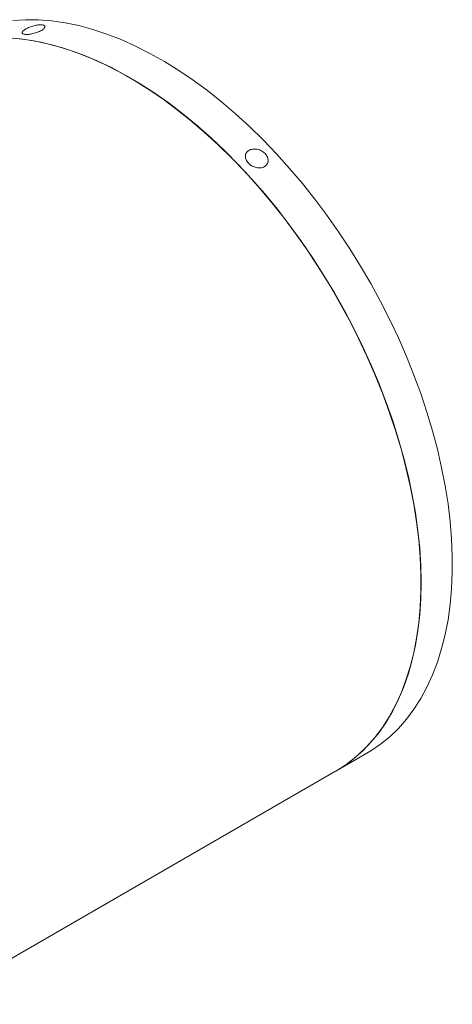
# Model space of a CAD drawing. Header units: millimetres. Extents: x 120 to 1605, y 63 to 1138.
# Tile 5 of 5: x 1319 to 1466, y 803 to 1138. Entities that reach past the tile are written whole.
import ezdxf

# ---------------------------------------------------------------- set-up
doc = ezdxf.new("R2010")
doc.units = ezdxf.units.MM
doc.header["$LTSCALE"] = 4

msp = doc.modelspace()

# ---------------------------------------------------------------- linework, layer by layer
at = {"color": 7, "linetype": 'Continuous', "lineweight": 15}
for p, q in [((1426.28, 882.48), (1436.89, 888.6)), ((1289.17, 803.33), (1426.21, 882.44))]:
    msp.add_line(p, q, dxfattribs=at)
at = {"color": 7, "linetype": 'Continuous', "lineweight": 15, "flags": 128}
for points in [[(1316.69, 1137.36), (1320.97, 1137.63), (1325.36, 1137.6), (1329.86, 1137.25), (1334.44, 1136.58), (1339.11, 1135.61), (1343.84, 1134.33), (1348.63, 1132.75), (1353.46, 1130.86), (1358.33, 1128.68), (1363.22, 1126.21), (1368.12, 1123.45), (1373.01, 1120.42), (1377.89, 1117.11), (1382.74, 1113.54), (1387.55, 1109.72), (1392.32, 1105.66), (1397.02, 1101.35), (1401.64, 1096.83), (1406.18, 1092.09), (1410.63, 1087.15), (1414.97, 1082.03), (1419.19, 1076.72), (1423.28, 1071.25), (1427.24, 1065.64), (1431.04, 1059.88), (1434.69, 1054), (1438.18, 1048.02), (1441.49, 1041.94), (1444.62, 1035.78), (1447.55, 1029.56), (1450.29, 1023.29), (1452.83, 1016.99), (1455.15, 1010.67), (1457.26, 1004.35), (1459.15, 998.04), (1460.81, 991.76), (1462.24, 985.53), (1463.44, 979.35), (1464.41, 973.25), (1465.13, 967.24), (1465.61, 961.34), (1465.86, 955.55), (1465.86, 949.89), (1465.61, 944.38), (1465.13, 939.04), (1464.41, 933.86), (1463.44, 928.87), (1462.24, 924.08), (1460.81, 919.5), (1459.15, 915.14), (1457.26, 911.01), (1455.15, 907.13), (1452.83, 903.49), (1450.29, 900.12), (1447.55, 897.01), (1444.62, 894.18), (1441.49, 891.64), (1438.18, 889.38), (1436.89, 888.6)], [(1314.69, 1131.43), (1319.18, 1131.08), (1323.77, 1130.42), (1328.43, 1129.45), (1333.16, 1128.17), (1337.95, 1126.58), (1342.79, 1124.7), (1347.65, 1122.52), (1352.54, 1120.04), (1357.44, 1117.29), (1362.33, 1114.25), (1367.21, 1110.95), (1372.06, 1107.38), (1376.88, 1103.56), (1381.64, 1099.49), (1386.34, 1095.19), (1390.97, 1090.67), (1395.51, 1085.93), (1399.95, 1080.99), (1404.29, 1075.86), (1408.51, 1070.56), (1412.6, 1065.09), (1416.56, 1059.47), (1420.37, 1053.72), (1424.02, 1047.84), (1427.5, 1041.85), (1430.81, 1035.78), (1433.94, 1029.62), (1436.87, 1023.4), (1439.61, 1017.13), (1442.15, 1010.83), (1444.48, 1004.51), (1446.58, 998.19), (1448.47, 991.88), (1450.13, 985.6), (1451.57, 979.36), (1452.77, 973.19), (1453.73, 967.09), (1454.45, 961.08), (1454.94, 955.17), (1455.18, 949.38), (1455.18, 943.73), (1454.94, 938.22), (1454.45, 932.87), (1453.73, 927.7), (1452.77, 922.71), (1451.57, 917.92), (1450.13, 913.34), (1448.47, 908.98), (1446.58, 904.85), (1444.48, 900.96), (1442.15, 897.33), (1439.61, 893.95), (1436.87, 890.85), (1433.94, 888.02), (1430.81, 885.47), (1427.5, 883.21), (1426.21, 882.44)], [(1455.28, 946.58), (1455.16, 952.3), (1454.8, 958.15), (1454.19, 964.11), (1453.35, 970.17), (1452.27, 976.31), (1450.95, 982.52), (1449.4, 988.78), (1447.63, 995.07), (1445.63, 1001.39), (1443.41, 1007.71), (1440.98, 1014.02), (1438.34, 1020.31), (1435.5, 1026.56), (1432.47, 1032.75), (1429.25, 1038.87), (1425.85, 1044.9), (1422.28, 1050.83), (1418.55, 1056.65), (1414.67, 1062.34), (1410.65, 1067.88), (1406.49, 1073.27), (1402.21, 1078.49), (1397.81, 1083.52), (1393.32, 1088.36), (1388.73, 1093), (1384.07, 1097.41), (1379.34, 1101.6), (1374.55, 1105.54), (1369.71, 1109.24), (1364.85, 1112.67), (1359.96, 1115.85), (1355.06, 1118.74), (1350.17, 1121.36), (1345.29, 1123.68), (1340.44, 1125.72), (1335.62, 1127.45), (1330.86, 1128.89), (1326.16, 1130.01), (1321.53, 1130.83), (1316.99, 1131.34)], [(1426.28, 882.48), (1429.25, 884.35), (1432.47, 886.75), (1435.5, 889.44), (1438.34, 892.41), (1440.98, 895.65), (1443.41, 899.15), (1445.63, 902.92), (1447.63, 906.92), (1449.4, 911.17), (1450.95, 915.64), (1452.27, 920.33), (1453.35, 925.22), (1454.19, 930.3), (1454.8, 935.57), (1455.16, 941), (1455.28, 946.58)]]:
    msp.add_lwpolyline(points, dxfattribs=at)
at = {"color": 7, "linetype": 'Continuous', "lineweight": 15}
for points in [[(1326.33, 1133.96), (1326.15, 1133.85), (1325.95, 1133.75), (1325.52, 1133.55), (1325.29, 1133.45), (1324.81, 1133.27), (1324.57, 1133.19), (1324.07, 1133.04), (1323.81, 1132.97), (1323.31, 1132.85), (1323.06, 1132.8), (1322.56, 1132.71), (1322.32, 1132.68), (1321.87, 1132.64), (1321.65, 1132.62), (1321.24, 1132.62), (1321.05, 1132.62), (1320.71, 1132.66), (1320.55, 1132.68), (1320.29, 1132.76), (1320.18, 1132.8), (1320.01, 1132.91), (1319.94, 1132.97), (1319.87, 1133.11), (1319.85, 1133.19), (1319.88, 1133.36), (1319.91, 1133.45), (1320.03, 1133.64), (1320.11, 1133.74), (1320.33, 1133.95), (1320.45, 1134.05), (1320.75, 1134.26), (1320.92, 1134.37), (1321.29, 1134.59), (1321.49, 1134.69), (1321.92, 1134.9), (1322.15, 1135), (1322.62, 1135.19), (1322.86, 1135.28), (1323.36, 1135.44), (1323.61, 1135.52), (1324.11, 1135.65), (1324.36, 1135.71), (1324.85, 1135.81), (1325.09, 1135.84), (1325.54, 1135.9), (1325.76, 1135.92), (1326.17, 1135.93), (1326.36, 1135.92), (1326.7, 1135.89), (1326.86, 1135.86), (1327.12, 1135.78), (1327.23, 1135.73), (1327.41, 1135.62), (1327.47, 1135.55), (1327.55, 1135.4), (1327.57, 1135.31), (1327.55, 1135.13), (1327.52, 1135.03), (1327.4, 1134.83), (1327.32, 1134.72), (1327.11, 1134.51), (1326.99, 1134.4), (1326.69, 1134.18), (1326.52, 1134.07), (1326.33, 1133.96)], [(1402.07, 1087.74), (1401.88, 1087.63), (1401.68, 1087.55), (1401.26, 1087.41), (1401.03, 1087.36), (1400.55, 1087.3), (1400.31, 1087.3), (1399.82, 1087.32), (1399.56, 1087.36), (1399.06, 1087.47), (1398.81, 1087.54), (1398.32, 1087.73), (1398.08, 1087.84), (1397.63, 1088.09), (1397.41, 1088.23), (1397, 1088.55), (1396.82, 1088.72), (1396.47, 1089.08), (1396.32, 1089.27), (1396.06, 1089.67), (1395.95, 1089.87), (1395.77, 1090.28), (1395.7, 1090.49), (1395.62, 1090.9), (1395.61, 1091.11), (1395.63, 1091.51), (1395.66, 1091.71), (1395.77, 1092.08), (1395.86, 1092.26), (1396.07, 1092.59), (1396.19, 1092.75), (1396.49, 1093.02), (1396.66, 1093.15), (1397.03, 1093.36), (1397.23, 1093.45), (1397.66, 1093.59), (1397.89, 1093.65), (1398.36, 1093.71), (1398.61, 1093.72), (1399.11, 1093.7), (1399.36, 1093.67), (1399.86, 1093.57), (1400.12, 1093.5), (1400.61, 1093.33), (1400.85, 1093.22), (1401.31, 1092.97), (1401.53, 1092.83), (1401.94, 1092.52), (1402.13, 1092.35), (1402.47, 1091.99), (1402.62, 1091.8), (1402.88, 1091.4), (1403, 1091.19), (1403.17, 1090.77), (1403.23, 1090.56), (1403.31, 1090.14), (1403.32, 1089.93), (1403.3, 1089.52), (1403.27, 1089.32), (1403.15, 1088.94), (1403.06, 1088.75), (1402.85, 1088.42), (1402.72, 1088.26), (1402.42, 1087.97), (1402.26, 1087.85), (1402.07, 1087.74)]]:
    msp.add_open_spline(points, degree=3, knots=[0, 0, 0, 0, 0.03125, 0.03125, 0.0625, 0.0625, 0.09375, 0.09375, 0.125, 0.125, 0.15625, 0.15625, 0.1875, 0.1875, 0.21875, 0.21875, 0.25, 0.25, 0.28125, 0.28125, 0.3125, 0.3125, 0.34375, 0.34375, 0.375, 0.375, 0.40625, 0.40625, 0.4375, 0.4375, 0.46875, 0.46875, 0.5, 0.5, 0.53125, 0.53125, 0.5625, 0.5625, 0.59375, 0.59375, 0.625, 0.625, 0.65625, 0.65625, 0.6875, 0.6875, 0.71875, 0.71875, 0.75, 0.75, 0.78125, 0.78125, 0.8125, 0.8125, 0.84375, 0.84375, 0.875, 0.875, 0.90625, 0.90625, 0.9375, 0.9375, 0.96875, 0.96875, 1, 1, 1, 1], dxfattribs=at)

doc.saveas('drawing.dxf')
